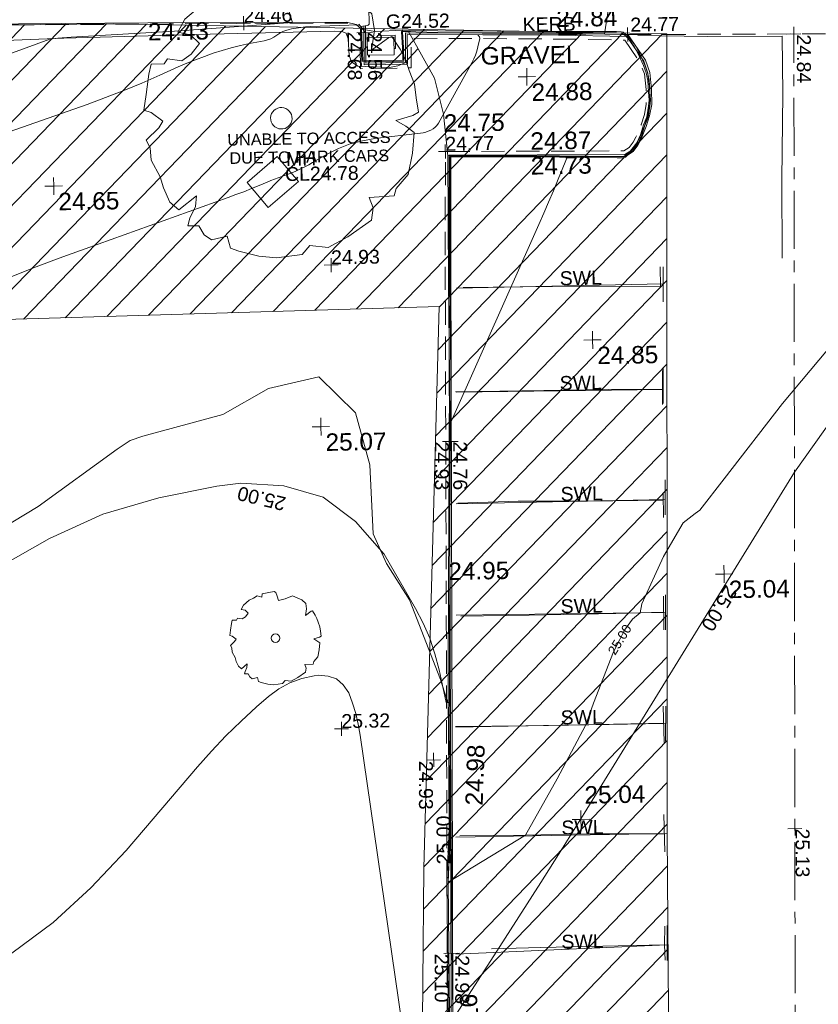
# Model space of a CAD drawing. Header units: millimetres. Extents: x -287732 to 520720, y -88450 to 287754.
# Tile 128 of 256: x -246548 to -229375, y 149743 to 170911. Entities that reach past the tile are written whole.
import ezdxf

# ---------------------------------------------------------------- set-up
doc = ezdxf.new("R2010")
doc.units = ezdxf.units.MM
for name, pattern in [('IMPORT-CENTER _6_', [2000, 1250, -250, 250, -250]), ('IMPORT-DASHED _2_', [750, 500, -250]), ('IMPORT-UG_ELEC_STREET LIGHTING_QLB2 _2_', [2700, 1500, -300, 0, -250, 150, -300, 0, -200])]:
    doc.linetypes.add(name, pattern=pattern)
for name, color, linetype, lineweight, true_color in [('00_TOPO_KERB_BOTTOM', 1, 'Continuous', 9, 0xff0000), ('00_TOPO_KERB_TOP', 7, 'Continuous', 9, 0xa500a5), ('00_TOPO_LEVEL_SPOT', 7, 'Continuous', 9, 0x666666), ('00_TOPO_ROAD_MARKING_WHITE_CONTINUOUS', 7, 'Continuous', 9, 0x999999), ('00_TOPO_SERV_GULLY', 7, 'Continuous', 9, 0x5252a5), ('00_UAV_FORM_LINES', 7, 'Continuous', 9, 0x666666), ('01_DTM_CONTOUR_MJR', 7, 'Continuous', 9, 0x7f3f00), ('01_DTM_CONTOUR_MJR_LABELS', 7, 'Continuous', 9, 0x7f3f00), ('01_DTM_CONTOUR_MNR', 7, 'Continuous', 9, 0xa5a552), ('12333-PUM-2D-U-0001-C01 - Rev2_REVIT IMPORT_dwg', 7, 'Continuous', 9, 0x767676), ('CONTOURS_INDEX', 4, 'Continuous', 9, 0x00ffff), ('CONTOURS_INDEX_LVL', 4, 'Continuous', 9, 0x00ffff), ('CONTOURS_MINOR', 7, 'Continuous', 9, 0x00a5a5), ('FORM_LINE', 7, 'IMPORT-DASHED _2_', 9, 0x00a500), ('FORM_LINE_LVL', 7, 'Continuous', 9, 0x00a500), ('GULLY', 7, 'Continuous', 9, 0x7fbfff), ('GULLY_LVL', 7, 'Continuous', 9, 0x7fbfff), ('KERB_BOTTOM', 7, 'Continuous', 9, 0x0000a5), ('KERB_BOTTOM_LVL', 7, 'Continuous', 9, 0x0000a5), ('KERB_BOTTOM_TXT', 7, 'Continuous', 9, 0x0000a5), ('KERB_TOP', 2, 'Continuous', 9, 0xffff00), ('KERB_TOP_LVL', 2, 'Continuous', 9, 0xffff00), ('MANHOLES', 7, 'Continuous', 9, 0xa50000), ('MANHOLES_LVL', 7, 'Continuous', 9, 0xa50000), ('MANHOLES_TXT', 7, 'Continuous', 9, 0xa50000), ('MARKINGS_WHITE_LINE', 7, 'Continuous', 9, 0xc0c0c0), ('MARKINGS_WHITE_LINE_TXT', 7, 'Continuous', 9, 0xc0c0c0), ('PUM-UNABLE TO SURVEY', 190, 'Continuous', 9, 0x7f00ff), ('ROAD_CROWNLINE', 7, 'IMPORT-CENTER _6_', 9, 0xa500a5), ('ROAD_CROWNLINE_LVL', 7, 'Continuous', 9, 0xa500a5), ('SPOT_HEIGHTS_LVL', 7, 'Continuous', 9, 0x00a500), ('TREE', 7, 'Continuous', 9, 0x00a500)]:
    doc.layers.add(name, color=color, linetype=linetype, lineweight=lineweight, true_color=true_color)
for name, color, linetype, lineweight in [('00_TOPO_ROAD_EDGE', 7, 'Continuous', 9), ('00_TOPO_SURFACE', 7, 'Continuous', 9), ('00_TOPO_SURVEY_TEXT', 7, 'Continuous', 9), ('CHANGE_OF_SURFACE', 7, 'IMPORT-DASHED _2_', 9), ('CHANGE_OF_SURFACE_LVL', 7, 'Continuous', 9)]:
    doc.layers.add(name, color=color, linetype=linetype, lineweight=lineweight)
doc.styles.add('Arial_1', font='arial.ttf', dxfattribs={"height": 250})
doc.styles.add('Arial_3', font='arial.ttf', dxfattribs={"height": 300})
doc.styles.add('Swis721 Lt BT_1', font='swissl.ttf', dxfattribs={"height": 200})
doc.styles.add('Swis721 Lt BT_2', font='swissl.ttf', dxfattribs={"height": 375})

# ---------------------------------------------------------------- blocks, each defined once
blk = doc.blocks.new('12333-PUM-2D-U-0001-C01 - Rev2_REVIT IMPORT_dwg_MM-2077200-Site Location Plan Proposed')
at = {"layer": '00_TOPO_LEVEL_SPOT', "color": 254, "true_color": 0xcccccc, "flags": 128}
for points in [[(0, -500), (0, 0), (-500, 0)], [(500, 0), (0, 0), (0, 500)]]:
    blk.add_lwpolyline(points, dxfattribs=at)
blk = doc.blocks.new('12333-PUM-2D-U-0001-C01 - Rev2_REVIT IMPORT_dwg_MGS62954_T2_Galway_ITM_3d_Rev1-2077680-Site Location Plan Proposed')
at = {"layer": '00_TOPO_KERB_BOTTOM', "color": 254, "true_color": 0xcccccc, "flags": 128}
for points in [[(533666664, 725730244), (533666638, 725730205), (533666654, 725729866), (533666654, 725729596), (533665795, 725729601), (533665778, 725730275)], [(533666664, 725730244), (533667419, 725730211), (533669972, 725730157), (533671262, 725730133), (533671360, 725730125), (533671402, 725730114), (533671473, 725730055), (533671573, 725729943), (533671663, 725729822), (533671758, 725729627), (533671854, 725729401), (533671911, 725729239), (533671944, 725729074), (533671957, 725728822), (533671967, 725728646), (533671950, 725728512), (533671908, 725728279), (533671832, 725728103), (533671767, 725727893), (533671683, 725727714), (533671534, 725727544), (533671405, 725727429), (533671354, 725727412), (533671224, 725727413), (533669365, 725727468), (533667616, 725727494), (533667581, 725724838), (533667567, 725722801), (533667492, 725719548), (533667427, 725716204), (533667394, 725713065), (533667319, 725711907)], [(533667020, 725690066), (533667091, 725695023), (533667168, 725700001), (533667247, 725704364), (533667292, 725707682), (533667319, 725711907)]]:
    blk.add_lwpolyline(points, dxfattribs=at)
at = {"layer": '00_TOPO_KERB_TOP', "color": 254, "true_color": 0xcccccc, "flags": 128}
for points in [[(533666663, 725730214), (533666658, 725730199), (533666674, 725729866), (533666675, 725729575), (533665775, 725729581), (533665758, 725730275)], [(533666663, 725730214), (533666833, 725730207), (533666945, 725730202), (533667418, 725730181), (533669971, 725730127), (533671260, 725730104), (533671354, 725730095), (533671388, 725730086), (533671452, 725730034), (533671550, 725729924), (533671637, 725729806), (533671731, 725729614), (533671826, 725729390), (533671883, 725729231), (533671914, 725729070), (533671927, 725728825), (533671938, 725728647), (533671921, 725728516), (533671880, 725728287), (533671804, 725728113), (533671739, 725727903), (533671657, 725727731), (533671513, 725727565), (533671390, 725727456), (533671349, 725727442), (533671224, 725727442), (533669366, 725727498), (533667586, 725727524), (533667551, 725724839), (533667538, 725722802), (533667468, 725719548), (533667441, 725718282), (533667397, 725716205), (533667364, 725713066), (533667290, 725711909)], [(533666998, 725690066), (533667070, 725695023), (533667147, 725700001), (533667226, 725704364), (533667271, 725707682), (533667290, 725711909)]]:
    blk.add_lwpolyline(points, dxfattribs=at)
at = {"layer": '00_TOPO_ROAD_EDGE', "color": 254, "true_color": 0xcccccc, "flags": 128}
blk.add_lwpolyline([(533642860, 725730792), (533643165, 725730704), (533645338, 725730690), (533645446, 725730745), (533645513, 725730761), (533646242, 725730793), (533646874, 725730770), (533647678, 725730772), (533649516, 725730735), (533654684, 725730560), (533661185, 725730494), (533665456, 725730435), (533665664, 725730377), (533665778, 725730275), (533666073, 725730224), (533666664, 725730244)], dxfattribs=at)
at = {"layer": '00_TOPO_ROAD_MARKING_WHITE_CONTINUOUS', "color": 254, "true_color": 0xcccccc}
for p, q in [((533672110, 725722100), (533672120, 725722830)), ((533672090, 725719670), (533672090, 725720200)), ((533672050, 725717250), (533672060, 725717980)), ((533672020, 725714830), (533672010, 725715610)), ((533671990, 725712480), (533671980, 725713280)), ((533671950, 725710480), (533671960, 725710150))]:
    blk.add_line(p, q, dxfattribs=at)
at = {"layer": '00_TOPO_ROAD_MARKING_WHITE_CONTINUOUS', "color": 254, "true_color": 0xcccccc, "flags": 128}
for points in [[(533671720, 725730040), (533673210, 725729990), (533674820, 725729970), (533674810, 725728730), (533674760, 725726890), (533674740, 725725200)], [(533667870, 725724690), (533670430, 725724670), (533672110, 725724630), (533672110, 725725060)], [(533672115, 725722430), (533670960, 725722440), (533669560, 725722440), (533667660, 725722450)], [(533667670, 725720050), (533668970, 725720070), (533670460, 725720050), (533672090, 725720040)], [(533672055, 725717630), (533671030, 725717620), (533669160, 725717620), (533667690, 725717620)], [(533672015, 725715240), (533670840, 725715240), (533669100, 725715240), (533667540, 725715250)], [(533671985, 725712870), (533670330, 725712900), (533669000, 725712890), (533667590, 725712900)], [(533671960, 725710880), (533671950, 725710480), (533669290, 725710470), (533668230, 725710460)]]:
    blk.add_lwpolyline(points, dxfattribs=at)
at = {"layer": '00_TOPO_SERV_GULLY', "color": 254, "true_color": 0xcccccc}
for p, q in [((533665900, 725730095), (533666471, 725730095)), ((533665900, 725730095), (533665900, 725729714)), ((533666471, 725730095), (533666471, 725729714)), ((533665900, 725729714), (533666471, 725729714))]:
    blk.add_line(p, q, dxfattribs=at)
at = {"layer": '00_TOPO_SURFACE', "color": 254, "true_color": 0xcccccc, "flags": 128}
blk.add_lwpolyline([(533667586, 725727524), (533667510, 725728420), (533667330, 725729200), (533666790, 725730209)], dxfattribs=at)
at = {"layer": '00_UAV_FORM_LINES', "color": 254, "true_color": 0xcccccc, "flags": 128}
blk.add_lwpolyline([(533666986, 725729842), (533666697, 725729541), (533666548, 725729479), (533666365, 725729446), (533665682, 725729481), (533665548, 725729576), (533665503, 725729715), (533665488, 725730074), (533665448, 725730201), (533665356, 725730232), (533665199, 725730247), (533662227, 725730222), (533659375, 725730193), (533656327, 725730127)], dxfattribs=at)
at = {"layer": '01_DTM_CONTOUR_MJR', "color": 254, "true_color": 0xcccccc, "flags": 128}
blk.add_lwpolyline([(533657263, 725719340), (533658650, 725720141), (533660365, 725721340), (533660650, 725721524), (533660921, 725721611), (533662650, 725722048), (533663646, 725722589), (533664727, 725722818), (533665506, 725722032), (533665797, 725720908), (533665838, 725719428), (533666113, 725718784), (533666597, 725717996), (533667229, 725716271), (533667264, 725716157), (533667390, 725715750), (533667384, 725714160), (533667377, 725713064), (533667369, 725712820), (533667320, 725711910), (533669000, 725712890), (533669705, 725714089), (533670340, 725715240), (533670512, 725715705), (533670964, 725716799), (533671100, 725717061), (533671204, 725717263), (533671384, 725717492), (533671550, 725717630), (533671592, 725717817), (533672075, 725718826), (533672512, 725719548), (533672772, 725719743), (533672871, 725719811), (533673407, 725720474), (533674690, 725722070), (533676097, 725723692)], dxfattribs=at)
at = {"layer": '01_DTM_CONTOUR_MNR', "color": 254, "true_color": 0xcccccc, "flags": 128}
blk.add_lwpolyline([(533656429, 725729268), (533659070, 725730180), (533659248, 725730200), (533659529, 725730216), (533661878, 725730311), (533664300, 725730450), (533663515, 725733120)], dxfattribs=at)
at = {"xscale": 0.375, "yscale": 0.375, "zscale": 0.375}
for p in [(533669315, 725729193), (533659101, 725727020), (533670630, 725723510), (533664755, 725721748), (533673370, 725718430), (533670200, 725713210)]:
    blk.add_blockref('12333-PUM-2D-U-0001-C01 - Rev2_REVIT IMPORT_dwg_MM-2077200-Site Location Plan Proposed', p, dxfattribs=at)
at = {"layer": '00_TOPO_KERB_BOTTOM', "color": 251, "true_color": 0x666666, "insert": (533669365, 725727463), "char_height": 375, "width": 1495.9, "attachment_point": 1, "line_spacing_factor": 1.005062, "style": 'Swis721 Lt BT_2'}
blk.add_mtext('24.73', dxfattribs=at)
at = {"layer": '00_TOPO_KERB_BOTTOM', "color": 251, "true_color": 0x666666, "insert": (533667716, 725713559), "char_height": 375, "width": 1495.9, "attachment_point": 1, "rotation": 86.9207, "line_spacing_factor": 1.005062, "style": 'Swis721 Lt BT_2'}
blk.add_mtext('24.98', dxfattribs=at)
at = {"layer": '00_TOPO_KERB_TOP', "color": 251, "true_color": 0x666666, "char_height": 375, "width": 1495.9, "attachment_point": 1, "line_spacing_factor": 1.005062, "style": 'Swis721 Lt BT_2'}
for s, insert in [('24.84', (533669971, 725730626)), ('24.87', (533669366, 725727996)), ('24.95', (533667441, 725718780))]:
    blk.add_mtext(s, dxfattribs=dict(at, insert=insert))
at = {"layer": '00_TOPO_KERB_TOP', "color": 251, "true_color": 0x666666, "insert": (533667596, 725708176), "char_height": 375, "width": 1495.9, "attachment_point": 1, "rotation": 93.3919, "line_spacing_factor": 1.005062, "style": 'Swis721 Lt BT_2'}
blk.add_mtext('25.16', dxfattribs=at)
at = {"layer": '00_TOPO_LEVEL_SPOT', "char_height": 375, "width": 1495.9, "attachment_point": 1, "line_spacing_factor": 1.005062, "style": 'Swis721 Lt BT_2'}
for s, insert in [('24.88', (533669410, 725729045)), ('24.65', (533659196, 725726873)), ('24.85', (533670725, 725723363)), ('25.07', (533664850, 725721600)), ('25.04', (533673465, 725718283)), ('25.04', (533670284, 725713921))]:
    blk.add_mtext(s, dxfattribs=dict(at, insert=insert))
at = {"layer": '00_TOPO_ROAD_EDGE', "color": 251, "true_color": 0x666666, "insert": (533661185, 725730489), "char_height": 375, "width": 1495.9, "attachment_point": 1, "line_spacing_factor": 1.005062, "style": 'Swis721 Lt BT_2'}
blk.add_mtext('24.43', dxfattribs=at)
at = {"layer": '00_TOPO_SURFACE', "color": 251, "true_color": 0x666666, "insert": (533667510, 725728415), "char_height": 375, "width": 1495.9, "attachment_point": 1, "line_spacing_factor": 1.005062, "style": 'Swis721 Lt BT_2'}
blk.add_mtext('24.75', dxfattribs=at)
at = {"layer": '00_TOPO_SURVEY_TEXT', "color": 251, "true_color": 0x666666, "insert": (533668331, 725729844), "char_height": 375, "width": 2322.21, "attachment_point": 1, "line_spacing_factor": 1.005062, "style": 'Swis721 Lt BT_2'}
blk.add_mtext('GRAVEL', dxfattribs=at)
at = {"layer": '01_DTM_CONTOUR_MJR_LABELS', "color": 251, "true_color": 0x666666, "insert": (533671016, 725717114), "char_height": 200, "width": 797.8, "attachment_point": 2, "rotation": 57.4744, "line_spacing_factor": 1.005062, "style": 'Swis721 Lt BT_1'}
blk.add_mtext('25.00', dxfattribs=at)
blk = doc.blocks.new('12333-PUM-2D-U-0001-C01 - Rev2_REVIT IMPORT_dwg_TREE_1-V235-Site Location Plan Proposed')
at = {"layer": 'TREE', "color": 9, "true_color": 0xaae1aa, "flags": 128}
blk.add_lwpolyline([(-230.614, 433.535), (-189.325, 457.704), (-140.987, 443.605), (-135.952, 477.845), (-64.451, 491.944), (-6.042, 500), (11.078, 490.937), (25.176, 449.648), (38.268, 405.337), (110.775, 421.45), (190.332, 451.662), (289.023, 406.344), (331.319, 368.077), (339.376, 308.661), (327.291, 238.167), (388.721, 281.47), (400.806, 286.506), (430.01, 240.181), (449.144, 202.92), (461.229, 162.638), (479.355, 113.293), (484.391, 64.955), (492.447, 13.595), (471.299, 1.511), (409.869, -15.609), (445.116, -35.75), (475.327, -59.919), (468.278, -133.434), (451.158, -208.963), (406.848, -258.308), (399.799, -285.498), (310.171, -289.527), (323.263, -326.788), (317.221, -371.098), (230.614, -428.499), (160.121, -465.76), (94.663, -457.704), (66.465, -489.93), (-26.183, -500), (-89.627, -492.951), (-161.128, -473.817), (-190.332, -462.739), (-201.41, -419.436), (-257.805, -431.521), (-283.988, -412.387), (-302.115, -380.161), (-341.39, -379.154), (-334.34, -351.964), (-313.192, -310.675), (-309.164, -272.407), (-372.608, -321.752), (-404.834, -293.555), (-426.989, -242.195), (-438.066, -201.913), (-469.285, -141.49), (-472.306, -97.18), (-485.398, -69.99), (-440.081, -26.687), (-424.975, -2.518), (-466.264, 28.701), (-492.447, 37.764), (-482.377, 93.152), (-472.306, 165.66), (-463.243, 201.913), (-416.918, 201.913), (-403.827, 220.04), (-353.474, 211.984), (-319.235, 235.146), (-289.023, 273.414), (-320.242, 304.632), (-365.559, 314.703), (-339.376, 361.027), (-277.946, 411.38)], close=True, dxfattribs=at)
blk = doc.blocks.new('12333-PUM-2D-U-0001-C01 - Rev2_REVIT IMPORT_dwg_SPOT-2077769-Site Location Plan Proposed')
at = {"layer": 'CHANGE_OF_SURFACE_LVL', "color": 253, "true_color": 0xaaaaaa}
for p, q in [((-500, 0), (500, 0)), ((0, 500), (0, -500))]:
    blk.add_line(p, q, dxfattribs=at)
blk = doc.blocks.new('12333-PUM-2D-U-0001-C01 - Rev2_REVIT IMPORT_dwg_SPOT-2077773-Site Location Plan Proposed')
at = {"layer": 'FORM_LINE_LVL', "color": 9, "true_color": 0xaae1aa}
for p, q in [((-500, 0), (500, 0)), ((0, 500), (0, -500))]:
    blk.add_line(p, q, dxfattribs=at)
blk = doc.blocks.new('12333-PUM-2D-U-0001-C01 - Rev2_REVIT IMPORT_dwg_SPOT-V272-Site Location Plan Proposed')
at = {"layer": 'KERB_BOTTOM_LVL', "color": 9, "true_color": 0xaaaae1}
for p, q in [((-500, 0), (500, 0)), ((0, 500), (0, -500))]:
    blk.add_line(p, q, dxfattribs=at)
blk = doc.blocks.new('12333-PUM-2D-U-0001-C01 - Rev2_REVIT IMPORT_dwg_SPOT-2077810-Site Location Plan Proposed')
at = {"layer": 'KERB_TOP_LVL', "color": 51, "true_color": 0xffffaa}
for p, q in [((-500, 0), (500, 0)), ((0, 500), (0, -500))]:
    blk.add_line(p, q, dxfattribs=at)
blk = doc.blocks.new('12333-PUM-2D-U-0001-C01 - Rev2_REVIT IMPORT_dwg_SPOT-2077774-Site Location Plan Proposed')
at = {"layer": 'ROAD_CROWNLINE_LVL', "color": 254, "true_color": 0xe1aae1}
for p, q in [((-500, 0), (500, 0)), ((0, 500), (0, -500))]:
    blk.add_line(p, q, dxfattribs=at)
blk = doc.blocks.new('12333-PUM-2D-U-0001-C01 - Rev2_REVIT IMPORT_dwg_SPOT-2077775-Site Location Plan Proposed')
at = {"layer": 'SPOT_HEIGHTS_LVL', "color": 9, "true_color": 0xaae1aa}
for p, q in [((-500, 0), (500, 0)), ((0, 500), (0, -500))]:
    blk.add_line(p, q, dxfattribs=at)
blk = doc.blocks.new('12333-PUM-2D-U-0001-C01 - Rev2_REVIT IMPORT_dwg-1620468-Site Location Plan Proposed')
at = {"layer": 'PUM-UNABLE TO SURVEY', "true_color": 0xffffd4}
h = blk.add_hatch(dxfattribs=at)
h.set_pattern_fill('FP_7', style=0, pattern_type=2)
h.set_pattern_definition([(45, (17806.85, 71259.64), (-441.942, 441.942), [])])
h.paths.add_polyline_path([(30061, 27760), (30456, 39449), (30533, 50623), (30585, 62474), (30708, 75050), (30853, 85624), (30968, 97010), (31259, 114210), (19365, 114631), (4354, 114760), (4389, 108427), (17157, 108318), (26261, 108435), (25725, 96363), (25402, 84043), (25100, 71572), (25029, 58626), (24920, 45261), (24821, 38014), (24564, 37097), (24378, 36217), (20238, 32661), (5660, 33301), (5349, 28242), (24233, 27869)])
h.paths.add_polyline_path([(25887, 27906), (25925, 28364), (26420, 28287), (26414, 27906)])
h.paths.add_polyline_path([(24820, 113860), (24827, 114241), (25392, 114241), (25385, 113860)])
at = {"layer": 'CHANGE_OF_SURFACE', "color": 253, "true_color": 0xaaaaaa, "flags": 128}
for points in [[(6661, 114850), (8309, 114826), (13107, 114704), (17885, 114638), (20628, 114609), (21660, 114609), (22671, 114583), (24626, 114555), (24785, 114348)], [(25433, 49544), (25684, 64532), (25731, 67669), (25896, 76996), (26087, 87422), (26299, 101632), (26411, 109424), (26456, 111762), (30295, 111709), (30412, 111779), (30498, 111892), (30558, 111996), (30674, 112266), (30747, 112480), (30791, 112708), (30794, 113020), (30763, 113357), (30681, 113597), (30356, 114091), (28929, 114138), (25761, 114211), (25754, 113572), (24661, 113575), (24666, 114349), (24746, 114348)]]:
    blk.add_lwpolyline(points, dxfattribs=at)
at = {"layer": 'CONTOURS_INDEX', "color": 131, "true_color": 0xaaffff, "flags": 128}
blk.add_lwpolyline([(16682, 102987), (17798, 103595), (18953, 104093), (20166, 104428), (21417, 104652), (21930, 104708), (22860, 104635), (23695, 104378), (24387, 103845), (24985, 103129), (25640, 101954), (25799, 101635), (25936, 101308), (26043, 100970), (26129, 100623), (26268, 99919), (26348, 99919), (26339, 98773), (26334, 98200), (26329, 97627), (26324, 97055), (26319, 96482), (26288, 93099), (27265, 94553), (27751, 95282), (28234, 96013), (28713, 96746), (29188, 97482), (33838, 104739), (36203, 107943)], dxfattribs=at)
at = {"layer": 'CONTOURS_MINOR', "color": 254, "true_color": 0xaae1e1, "flags": 128}
for points in [[(17003, 109206), (17554, 109416), (18109, 109614), (21768, 110855), (21937, 110914), (22104, 110974), (22271, 111038), (22437, 111102), (22611, 111172), (22690, 111202), (22769, 111232), (22849, 111259), (22930, 111286), (23010, 111312), (23090, 111341), (23169, 111372), (23247, 111404), (23262, 111411), (23347, 111449), (23431, 111488), (23514, 111530), (23596, 111574), (23915, 111748), (24161, 111864), (24414, 111960), (24676, 112024), (24945, 112068), (25925, 112167), (25983, 112176), (26040, 112188), (26096, 112205), (26151, 112226), (26201, 112254), (26246, 112287), (26285, 112328), (26318, 112375), (27058, 113659), (27100, 113741), (27138, 113824), (27168, 113911), (27194, 113999), (27238, 114179), (27229, 114214), (27198, 114259), (28928, 114236), (29040, 114234), (29095, 114233), (29151, 114233), (29207, 114232), (29263, 114232), (29335, 114231), (29396, 114231), (29457, 114230), (29518, 114230), (29918, 114229), (30158, 115594)], [(17082, 112347), (18769, 112911), (19167, 113049), (19562, 113194), (19953, 113348), (20342, 113508), (20744, 113680), (20931, 113757), (21120, 113830), (21310, 113897), (21502, 113962), (21696, 114019), (21891, 114071), (22088, 114116), (22286, 114155), (22604, 114210), (22676, 114228), (22746, 114252), (22811, 114286), (22874, 114326), (22937, 114366), (23002, 114400), (23071, 114425), (23143, 114445), (23195, 114455), (23296, 114473), (23396, 114486), (23498, 114495), (23599, 114500), (24635, 114520), (24656, 114511), (24688, 114479), (24823, 114498), (24841, 114505), (24864, 114531), (24868, 114550), (24864, 114863)], [(16836, 94696), (17730, 95336), (18553, 96066), (19328, 96856), (20895, 98627), (21202, 98960), (21518, 99284), (21848, 99593), (22188, 99894), (22449, 100116), (22675, 100274), (22913, 100403), (23170, 100487), (23441, 100542), (23531, 100551), (23738, 100530), (23918, 100465), (24059, 100335), (24174, 100161), (24251, 99938), (24318, 99713), (24367, 99483), (24405, 99251), (25202, 92996)]]:
    blk.add_lwpolyline(points, dxfattribs=at)
blk.add_lwpolyline([(26555, 111656), (26537, 110946), (26531, 110691), (26526, 110437), (26522, 110182), (26519, 109928), (26514, 109419), (26478, 105959), (28436, 110157), (28546, 110397), (28656, 110638), (28763, 110880), (28869, 111123), (29078, 111609), (28547, 111622), (28282, 111628), (28017, 111634), (27751, 111639), (27486, 111643)], close=True, dxfattribs=at)
at = {"layer": 'FORM_LINE', "color": 9, "true_color": 0xaae1aa}
blk.add_line((30421, 114208), (37471, 114111), dxfattribs=at)
at = {"layer": 'GULLY', "color": 254, "true_color": 0xd4e9ff}
blk.add_line((25042, 114241), (25042, 114282), dxfattribs=at)
at = {"layer": 'GULLY', "color": 254, "true_color": 0xd4e9ff, "flags": 128}
blk.add_lwpolyline([(25042, 114282), (25419, 114282), (25419, 113999), (25392, 113999)], dxfattribs=at)
at = {"layer": 'KERB_BOTTOM', "color": 9, "true_color": 0xaaaae1, "flags": 128}
blk.add_lwpolyline([(25440, 42937), (25803, 64530), (25850, 67667), (26014, 76994), (26206, 87420), (26417, 101630), (26530, 109422), (26572, 111642), (30327, 111590), (30492, 111689), (30597, 111826), (30665, 111942), (30785, 112224), (30861, 112450), (30910, 112696), (30912, 113025), (30879, 113382), (30789, 113650), (30421, 114208), (28932, 114256), (25639, 114331), (25633, 113690), (24780, 113693), (24785, 114348)], dxfattribs=at)
at = {"layer": 'KERB_TOP', "color": 51, "true_color": 0xffffaa, "flags": 128}
blk.add_lwpolyline([(25811, 67668), (25976, 76994), (26167, 87421), (26378, 101631), (26491, 109423), (26534, 111681), (30316, 111628), (30466, 111718), (30565, 111847), (30630, 111960), (30749, 112237), (30824, 112459), (30871, 112700), (30874, 113024), (30841, 113374), (30754, 113633), (30399, 114170), (28931, 114218), (25677, 114292), (25672, 113652), (24741, 113654), (24746, 114348), (24785, 114348)], dxfattribs=at)
at = {"layer": 'MANHOLES', "color": 9, "true_color": 0xe1aaaa, "flags": 128}
blk.add_lwpolyline([(22179, 111172), (22840, 111717), (23288, 111172), (22627, 110628)], close=True, dxfattribs=at)
at = {"layer": 'MARKINGS_WHITE_LINE', "color": 254, "true_color": 0xeaeaea}
for p, q in [((31097, 109202), (31083, 108448)), ((26641, 108819), (31091, 108839)), ((31060, 107015), (31046, 106261)), ((26600, 106587), (31051, 106567)), ((31060, 104621), (31046, 103867)), ((26555, 104182), (31052, 104202)), ((31022, 102152), (31008, 101398)), ((26511, 101790), (31015, 101769)), ((30984, 99758), (30970, 99004)), ((26467, 99384), (30978, 99395)), ((30975, 97392), (30961, 96638)), ((26423, 97020), (30968, 97020)), ((30937, 95045), (30923, 94291)), ((26377, 94502), (30929, 94628))]:
    blk.add_line(p, q, dxfattribs=at)
at = {"layer": 'PUM-UNABLE TO SURVEY', "color": 7, "true_color": 0xffffd4, "flags": 128}
blk.add_lwpolyline([(30585, 62474), (30704, 74816), (30853, 85624), (30968, 97010), (31259, 114210), (19365, 114631), (4354, 114760), (4389, 108427), (17157, 108318), (26261, 108435), (25725, 96363), (25402, 84043), (25100, 71572)], dxfattribs=at)
at = {"layer": 'ROAD_CROWNLINE', "color": 254, "true_color": 0xe1aae1, "flags": 128}
blk.add_lwpolyline([(33014, 49544), (33440, 79997), (33992, 114159)], dxfattribs=at)
at = {"layer": 'TREE', "color": 9, "true_color": 0xaae1aa}
blk.add_circle((22621, 101366), 94.2, dxfattribs=at)
blk.add_ellipse((22941, 112539), major_axis=(60, 223), ratio=0.999913, dxfattribs=at)
blk.add_blockref('12333-PUM-2D-U-0001-C01 - Rev2_REVIT IMPORT_dwg_MGS62954_T2_Galway_ITM_3d_Rev1-2077680-Site Location Plan Proposed', (-533641080, -725615854))
for name, p, xscale, yscale, zscale in [('12333-PUM-2D-U-0001-C01 - Rev2_REVIT IMPORT_dwg_TREE_1-V235-Site Location Plan Proposed', (22941, 112539), 6, 6, 6), ('12333-PUM-2D-U-0001-C01 - Rev2_REVIT IMPORT_dwg_SPOT-2077769-Site Location Plan Proposed', (22166, 114596), 0.3, 0.3, 0.3), ('12333-PUM-2D-U-0001-C01 - Rev2_REVIT IMPORT_dwg_SPOT-2077810-Site Location Plan Proposed', (24746, 114348), 0.3, 0.3, 0.3), ('12333-PUM-2D-U-0001-C01 - Rev2_REVIT IMPORT_dwg_SPOT-V272-Site Location Plan Proposed', (24785, 114348), 0.3, 0.3, 0.3), ('12333-PUM-2D-U-0001-C01 - Rev2_REVIT IMPORT_dwg_SPOT-2077773-Site Location Plan Proposed', (30421, 114208), 0.3, 0.3, 0.3), ('12333-PUM-2D-U-0001-C01 - Rev2_REVIT IMPORT_dwg_SPOT-2077774-Site Location Plan Proposed', (33992, 114159), 0.3, 0.3, 0.3), ('12333-PUM-2D-U-0001-C01 - Rev2_REVIT IMPORT_dwg_SPOT-2077769-Site Location Plan Proposed', (26456, 111762), 0.3, 0.3, 0.3), ('12333-PUM-2D-U-0001-C01 - Rev2_REVIT IMPORT_dwg_SPOT-2077775-Site Location Plan Proposed', (23958, 109364), 0.3, 0.3, 0.3), ('12333-PUM-2D-U-0001-C01 - Rev2_REVIT IMPORT_dwg_SPOT-2077810-Site Location Plan Proposed', (26435, 105527), 0.3, 0.3, 0.3), ('12333-PUM-2D-U-0001-C01 - Rev2_REVIT IMPORT_dwg_SPOT-V272-Site Location Plan Proposed', (26473, 105526), 0.3, 0.3, 0.3), ('12333-PUM-2D-U-0001-C01 - Rev2_REVIT IMPORT_dwg_TREE_1-V235-Site Location Plan Proposed', (22621, 101366), 2, 2, 2), ('12333-PUM-2D-U-0001-C01 - Rev2_REVIT IMPORT_dwg_SPOT-2077775-Site Location Plan Proposed', (24005, 99391), 0.3, 0.3, 0.3), ('12333-PUM-2D-U-0001-C01 - Rev2_REVIT IMPORT_dwg_SPOT-2077769-Site Location Plan Proposed', (25975, 98688), 0.3, 0.3, 0.3), ('12333-PUM-2D-U-0001-C01 - Rev2_REVIT IMPORT_dwg_SPOT-2077774-Site Location Plan Proposed', (33716, 97078), 0.3, 0.3, 0.3), ('12333-PUM-2D-U-0001-C01 - Rev2_REVIT IMPORT_dwg_SPOT-2077810-Site Location Plan Proposed', (26273, 94526), 0.3, 0.3, 0.3), ('12333-PUM-2D-U-0001-C01 - Rev2_REVIT IMPORT_dwg_SPOT-V272-Site Location Plan Proposed', (26311, 94525), 0.3, 0.3, 0.3)]:
    blk.add_blockref(name, p, dxfattribs=dict(xscale=xscale, yscale=yscale, zscale=zscale))
at = {"layer": 'CHANGE_OF_SURFACE_LVL', "char_height": 300, "width": 1256.11, "attachment_point": 1, "line_spacing_factor": 0.941778, "style": 'Arial_3'}
for s, insert in [('24.46', (22166, 114911)), ('24.77', (26456, 112077))]:
    blk.add_mtext(s, dxfattribs=dict(at, insert=insert))
at = {"layer": 'CHANGE_OF_SURFACE_LVL', "insert": (25960, 98669), "char_height": 300, "width": 1256.11, "attachment_point": 1, "rotation": 268.9468, "line_spacing_factor": 0.941778, "style": 'Arial_3'}
blk.add_mtext('24.93', dxfattribs=at)
at = {"layer": 'CONTOURS_INDEX_LVL', "char_height": 300, "width": 1256.11, "attachment_point": 1, "line_spacing_factor": 0.941778, "style": 'Arial_3'}
for insert, rotation in [((22842, 104093), 165.3868), ((32584, 102199), 237.3482), ((26004, 96442), 89.4776)]:
    blk.add_mtext('25.00', dxfattribs=dict(at, insert=insert, rotation=rotation))
at = {"layer": 'FORM_LINE_LVL', "insert": (30480, 114569), "char_height": 300, "width": 1256.11, "attachment_point": 1, "line_spacing_factor": 0.941778, "style": 'Arial_3'}
blk.add_mtext('24.77', dxfattribs=at)
at = {"layer": 'GULLY_LVL', "insert": (25224, 114728), "char_height": 300, "width": 1645.43, "attachment_point": 1, "line_spacing_factor": 0.941778, "style": 'Arial_3'}
blk.add_mtext('G24.52', dxfattribs=at)
at = {"layer": 'KERB_BOTTOM_LVL', "char_height": 300, "width": 1256.11, "attachment_point": 1, "line_spacing_factor": 0.941778, "style": 'Arial_3'}
for s, insert, rotation in [('24.56', (25130, 114360), 269.6074), ('24.76', (26817, 105523), 268.9468), ('24.98', (26667, 94476), 268.9468)]:
    blk.add_mtext(s, dxfattribs=dict(at, insert=insert, rotation=rotation))
at = {"layer": 'KERB_BOTTOM_TXT', "insert": (28163, 114611), "char_height": 300, "width": 1362.62, "attachment_point": 1, "line_spacing_factor": 0.941778, "style": 'Arial_3'}
blk.add_mtext('KERB', dxfattribs=at)
at = {"layer": 'KERB_TOP_LVL', "char_height": 300, "width": 1256.11, "attachment_point": 1, "line_spacing_factor": 0.941778, "style": 'Arial_3'}
for s, insert, rotation in [('24.68', (24695, 114373), 269.6074), ('24.93', (26421, 105529), 268.9468), ('25.10', (26227, 94517), 268.9468)]:
    blk.add_mtext(s, dxfattribs=dict(at, insert=insert, rotation=rotation))
at = {"layer": 'MANHOLES_LVL', "insert": (22999, 111487), "char_height": 300, "width": 1895.19, "attachment_point": 1, "line_spacing_factor": 0.941778, "style": 'Arial_3'}
blk.add_mtext('CL24.78', dxfattribs=at)
at = {"layer": 'MANHOLES_TXT', "insert": (23024, 111813), "char_height": 300, "width": 774.97, "attachment_point": 1, "line_spacing_factor": 0.941778, "style": 'Arial_3'}
blk.add_mtext('MH', dxfattribs=at)
at = {"layer": 'MARKINGS_WHITE_LINE_TXT', "char_height": 300, "width": 1083.49, "attachment_point": 1, "line_spacing_factor": 0.941778, "style": 'Arial_3'}
for insert in [(28866, 109144), (28826, 106892), (28804, 104507), (28763, 102095), (28722, 99704), (28696, 97335), (28653, 94880)]:
    blk.add_mtext('SWL', dxfattribs=dict(at, insert=insert))
at = {"layer": 'PUM-UNABLE TO SURVEY', "color": 51, "true_color": 0xffff7f, "insert": (23527, 112219), "char_height": 250, "width": 4156.5, "attachment_point": 2, "line_spacing_factor": 0.941778, "style": 'Arial_1'}
blk.add_mtext('UNABLE TO ACCESS\\PDUE TO PARK CARS', dxfattribs=at)
at = {"layer": 'ROAD_CROWNLINE_LVL', "char_height": 300, "width": 1256.11, "attachment_point": 1, "rotation": 269.0744, "line_spacing_factor": 0.941778, "style": 'Arial_3'}
for s, insert in [('24.84', (34357, 114141)), ('25.13', (34031, 97073))]:
    blk.add_mtext(s, dxfattribs=dict(at, insert=insert))
at = {"layer": 'SPOT_HEIGHTS_LVL', "char_height": 300, "width": 1256.11, "attachment_point": 1, "line_spacing_factor": 0.941778, "style": 'Arial_3'}
for s, insert in [('24.93', (23958, 109679)), ('25.32', (24005, 99706))]:
    blk.add_mtext(s, dxfattribs=dict(at, insert=insert))

msp = doc.modelspace()

# ---------------------------------------------------------------- block references
at = {"layer": '12333-PUM-2D-U-0001-C01 - Rev2_REVIT IMPORT_dwg', "color": 254, "linetype": 'IMPORT-UG_ELEC_STREET LIGHTING_QLB2 _2_', "true_color": 0xffd4d4, "rotation": 0.9999999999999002}
msp.add_blockref('12333-PUM-2D-U-0001-C01 - Rev2_REVIT IMPORT_dwg-1620468-Site Location Plan Proposed', (-261895, 55870), dxfattribs=at)

doc.saveas('drawing.dxf')
